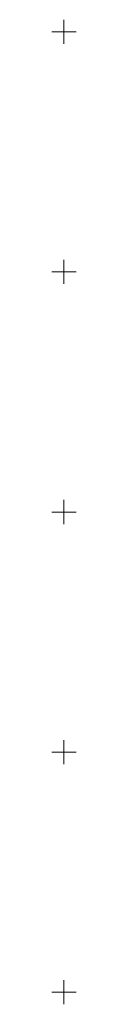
# Model space of a CAD drawing. Extents: x 6456700 to 6518119, y 5963420 to 5980059.
# Tile 236 of 256: x 6512316.29 to 6512321.29, y 5967196.5 to 5967401.5. Entities that reach past the tile are written whole.
import ezdxf

# ---------------------------------------------------------------- set-up
doc = ezdxf.new("R2010")
doc.units = 0
doc.header["$MEASUREMENT"] = 0
doc.layers.get('0').update_dxf_attribs({"color": 2, "linetype": 'CONTINUOUS', "lineweight": 5})
doc.layers.add('siatka_krzyrzy', color=7, linetype='CONTINUOUS', lineweight=18)

# ---------------------------------------------------------------- blocks, each defined once
blk = doc.blocks.new('mdcp_nowa')
at = {"layer": 'siatka_krzyrzy', "linetype": 'Continuous', "lineweight": 18, "flags": 128}
for points in [[(6495050, 5983847.5), (6495050, 5983852.5)], [(6495047.5, 5983850), (6495052.5, 5983850)], [(6495050, 5983797.5), (6495050, 5983802.5)], [(6495047.5, 5983800), (6495052.5, 5983800)], [(6495050, 5983747.5), (6495050, 5983752.5)], [(6495047.5, 5983750), (6495052.5, 5983750)], [(6495050, 5983697.5), (6495050, 5983702.5)], [(6495047.5, 5983700), (6495052.5, 5983700)], [(6495050, 5983647.5), (6495050, 5983652.5)], [(6495047.5, 5983650), (6495052.5, 5983650)]]:
    blk.add_lwpolyline(points, dxfattribs=at)

msp = doc.modelspace()

# ---------------------------------------------------------------- block references
at = {"linetype": 'ByBlock'}
msp.add_blockref('mdcp_nowa', (17268.786, -16450.998), dxfattribs=at)

doc.saveas('drawing.dxf')
